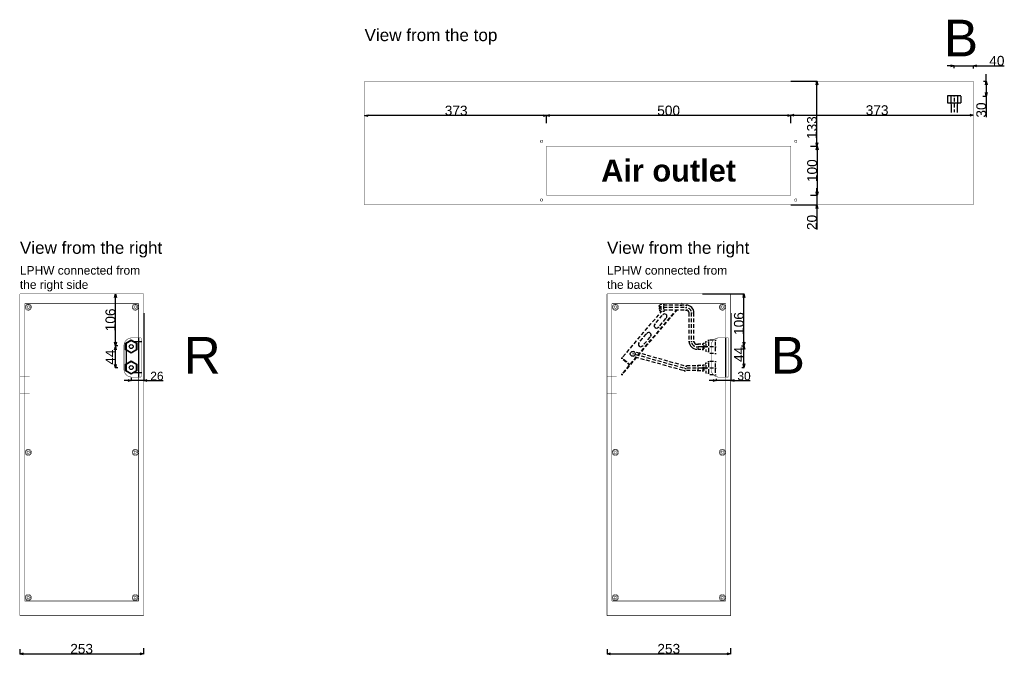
# Model space of a CAD drawing. Extents: x -553 to 3559, y -522 to 2621.
# Tile 3 of 4: x 1545 to 3559, y -81 to 1219. Entities that reach past the tile are written whole.
import ezdxf

# ---------------------------------------------------------------- set-up
doc = ezdxf.new("R2010")
doc.units = 0
doc.header["$MEASUREMENT"] = 0
doc.linetypes.add('Achse', pattern=[11.5, 0, -4, 7.5, 0])
for name, color, linetype in [('Kóty délkové', 7, 'Continuous'), ('Oblouky a kružnice', 7, 'Continuous'), ('Textové bloky', 7, 'Continuous'), ('Čáry', 7, 'Continuous')]:
    doc.layers.add(name, color=color, linetype=linetype)
doc.styles.add('GENERATED_STYLE_1', font='ARIAL.ttf')
doc.dimstyles.new('Dimstyle_4D6', dxfattribs={"dimtxt": 17.5, "dimasz": 7.125, "dimexe": 0.18, "dimexo": 0, "dimgap": 0.09, "dimtad": 1, "dimdec": 0, "dimzin": 0, "dimdsep": 46, "dimtxsty": 'GENERATED_STYLE_1', "dimblk": 'ARROWHEAD_3', "dimblk1": 'ARROWHEAD_3', "dimblk2": 'ARROWHEAD_3', "dimcen": 0.09, "dimclrd": 7, "dimclre": 7, "dimclrt": 7, "dimazin": 0, "dimtfac": 1, "dimtdec": 4, "dimtmove": 0, "dimatfit": 0, "dimfxl": 1, "dimtolj": 1, "dimtzin": 0, "dimarcsym": 0})
doc.dimstyles.new('Peter', dxfattribs={"dimtxt": 20, "dimasz": 7.125, "dimexe": 0.18, "dimexo": 0, "dimgap": 0.09, "dimtad": 1, "dimdec": 0, "dimzin": 0, "dimdsep": 46, "dimtxsty": 'GENERATED_STYLE_1', "dimblk": 'ARROWHEAD_3', "dimblk1": 'ARROWHEAD_3', "dimblk2": 'ARROWHEAD_3', "dimcen": 0.09, "dimclrd": 7, "dimclre": 7, "dimclrt": 7, "dimazin": 0, "dimtfac": 1, "dimtdec": 4, "dimtmove": 0, "dimatfit": 0, "dimfxl": 1, "dimtolj": 1, "dimtzin": 0, "dimarcsym": 0})

# ---------------------------------------------------------------- blocks, each defined once
blk = doc.blocks.new('ARROWHEAD_3')
at = {"color": 0, "linetype": 'Continuous'}
blk.add_line((0, 0), (-1, 0), dxfattribs=at)
blk.add_lwpolyline([(-1, 0.2679), (0, 0), (-1, -0.2679)], dxfattribs=at)
blk = doc.blocks.new('*D179')
at = {"color": 7, "linetype": 'Continuous', "lineweight": -2}
for p, q in [((1545, -68.6), (1545, -78.4)), ((1552.1, -78.2), (1790.4, -78.2)), ((1797.5, -66.8), (1797.5, -78.4))]:
    blk.add_line(p, q, dxfattribs=at)
at = {"layer": 'Defpoints', "color": 0}
for p in [(1545, -68.6), (1797.5, -66.8), (1797.5, -78.2)]:
    blk.add_point(p, dxfattribs=at)
at = {"color": 7, "lineweight": -2, "xscale": 7.124999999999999, "yscale": 7.124999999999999, "zscale": 7.124999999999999, "rotation": 180}
blk.add_blockref('ARROWHEAD_3', (1545, -78.2), dxfattribs=at)
at = {"color": 7, "lineweight": -2, "xscale": 7.124999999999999, "yscale": 7.124999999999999, "zscale": 7.124999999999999}
blk.add_blockref('ARROWHEAD_3', (1797.5, -78.2), dxfattribs=at)
at = {"color": 7, "linetype": 'Continuous', "lineweight": 0, "insert": (1671.3, -67.9), "char_height": 20, "attachment_point": 5, "style": 'GENERATED_STYLE_1'}
blk.add_mtext('\\A1;253', dxfattribs=at)
blk = doc.blocks.new('*D214')
at = {"color": 7, "linetype": 'Continuous', "lineweight": -2}
for p, q in [((1740.5, 658), (1740.3, 658)), ((1740.5, 559), (1740.5, 650.9)), ((1745, 551.9), (1740.3, 551.9))]:
    blk.add_line(p, q, dxfattribs=at)
at = {"layer": 'Defpoints', "color": 0}
for p in [(1740.5, 658), (1740.5, 658), (1745, 551.9)]:
    blk.add_point(p, dxfattribs=at)
at = {"color": 7, "lineweight": -2, "xscale": 7.124999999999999, "yscale": 7.124999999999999, "zscale": 7.124999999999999}
for p, rotation in [((1740.5, 658), 90), ((1740.5, 551.9), 270)]:
    blk.add_blockref('ARROWHEAD_3', p, dxfattribs=dict(at, rotation=rotation))
at = {"color": 7, "linetype": 'Continuous', "lineweight": 0, "insert": (1730.2, 604.9), "char_height": 20, "attachment_point": 5, "rotation": 90, "style": 'GENERATED_STYLE_1'}
blk.add_mtext('\\A1;106', dxfattribs=at)
blk = doc.blocks.new('*D215')
at = {"color": 7, "linetype": 'Continuous', "lineweight": -2}
for p, q in [((1740.5, 550.6), (1740.1, 550.6)), ((1740.3, 513.7), (1740.3, 543.5)), ((1745.2, 506.6), (1740.1, 506.6))]:
    blk.add_line(p, q, dxfattribs=at)
at = {"layer": 'Defpoints', "color": 0}
for p in [(1740.3, 550.6), (1740.5, 550.6), (1745.2, 506.6)]:
    blk.add_point(p, dxfattribs=at)
at = {"color": 7, "lineweight": -2, "xscale": 7.124999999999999, "yscale": 7.124999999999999, "zscale": 7.124999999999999}
for p, rotation in [((1740.3, 550.6), 90), ((1740.3, 506.6), 270)]:
    blk.add_blockref('ARROWHEAD_3', p, dxfattribs=dict(at, rotation=rotation))
at = {"color": 7, "linetype": 'Continuous', "lineweight": 0, "insert": (1730.2, 528.6), "char_height": 20, "attachment_point": 5, "rotation": 90, "style": 'GENERATED_STYLE_1'}
blk.add_mtext('\\A1;44', dxfattribs=at)
blk = doc.blocks.new('*D216')
at = {"layer": 'Defpoints', "color": 0}
for p in [(1798.3, 618.4), (1772.8, 486.1), (1772.8, 480.9)]:
    blk.add_point(p, dxfattribs=at)
at = {"layer": 'Kóty délkové', "color": 7, "linetype": 'Continuous', "lineweight": -2}
for p, q in [((1798.3, 618.4), (1798.3, 480.8)), ((1772.8, 486.1), (1772.8, 480.8)), ((1772.8, 480.9), (1758.5, 480.9)), ((1798.3, 480.9), (1772.8, 480.9)), ((1798.3, 480.9), (1838, 480.9)), ((1798.3, 480.9), (1812.5, 480.9))]:
    blk.add_line(p, q, dxfattribs=at)
at = {"layer": 'Kóty délkové', "color": 7, "lineweight": -2, "xscale": 7.124999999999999, "yscale": 7.124999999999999, "zscale": 7.124999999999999}
blk.add_blockref('ARROWHEAD_3', (1772.8, 480.9), dxfattribs=at)
at = {"layer": 'Kóty délkové', "color": 7, "lineweight": -2, "xscale": 7.124999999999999, "yscale": 7.124999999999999, "zscale": 7.124999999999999, "rotation": 180}
blk.add_blockref('ARROWHEAD_3', (1798.3, 480.9), dxfattribs=at)
at = {"layer": 'Kóty délkové', "color": 7, "linetype": 'Continuous', "insert": (1825.3, 490), "char_height": 17.5, "attachment_point": 5, "style": 'GENERATED_STYLE_1'}
blk.add_mtext('\\A1;26', dxfattribs=at)
blk = doc.blocks.new('*D282')
at = {"color": 7, "linetype": 'Continuous', "lineweight": -2}
for p, q in [((2746, -68.6), (2746, -78.4)), ((2753.1, -78.2), (2991.4, -78.2)), ((2998.5, -66.8), (2998.5, -78.4))]:
    blk.add_line(p, q, dxfattribs=at)
at = {"layer": 'Defpoints', "color": 0}
for p in [(2746, -68.6), (2998.5, -66.8), (2998.5, -78.2)]:
    blk.add_point(p, dxfattribs=at)
at = {"color": 7, "lineweight": -2, "xscale": 7.124999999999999, "yscale": 7.124999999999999, "zscale": 7.124999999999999, "rotation": 180}
blk.add_blockref('ARROWHEAD_3', (2746, -78.2), dxfattribs=at)
at = {"color": 7, "lineweight": -2, "xscale": 7.124999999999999, "yscale": 7.124999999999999, "zscale": 7.124999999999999}
blk.add_blockref('ARROWHEAD_3', (2998.5, -78.2), dxfattribs=at)
at = {"color": 7, "linetype": 'Continuous', "lineweight": 0, "insert": (2872.3, -67.9), "char_height": 20, "attachment_point": 5, "style": 'GENERATED_STYLE_1'}
blk.add_mtext('\\A1;253', dxfattribs=at)
blk = doc.blocks.new('*D286')
at = {"color": 7, "linetype": 'Continuous', "lineweight": -2}
for p, q in [((3122, 1093), (3175.6, 1093)), ((3175.5, 967.1), (3175.5, 1085.9)), ((3162.3, 960), (3175.6, 960))]:
    blk.add_line(p, q, dxfattribs=at)
at = {"layer": 'Defpoints', "color": 0}
for p in [(3122, 1093), (3175.5, 1093), (3162.3, 960)]:
    blk.add_point(p, dxfattribs=at)
at = {"color": 7, "lineweight": -2, "xscale": 7.124999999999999, "yscale": 7.124999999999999, "zscale": 7.124999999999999}
for p, rotation in [((3175.5, 1093), 90), ((3175.5, 960), 270)]:
    blk.add_blockref('ARROWHEAD_3', p, dxfattribs=dict(at, rotation=rotation))
at = {"color": 7, "linetype": 'Continuous', "lineweight": 0, "insert": (3165.2, 998.1), "char_height": 20, "attachment_point": 5, "rotation": 90, "style": 'GENERATED_STYLE_1'}
blk.add_mtext('\\A1;133', dxfattribs=at)
blk = doc.blocks.new('*D287')
at = {"color": 7, "linetype": 'Continuous', "lineweight": -2}
for p, q in [((3162.5, 960), (3176.1, 960)), ((3175.9, 952.9), (3175.9, 867.1)), ((3162.6, 860), (3176.1, 860))]:
    blk.add_line(p, q, dxfattribs=at)
at = {"layer": 'Defpoints', "color": 0}
for p in [(3162.5, 960), (3162.6, 860), (3175.9, 860)]:
    blk.add_point(p, dxfattribs=at)
at = {"color": 7, "lineweight": -2, "xscale": 7.124999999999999, "yscale": 7.124999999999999, "zscale": 7.124999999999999}
for p, rotation in [((3175.9, 960), 90), ((3175.9, 860), 270)]:
    blk.add_blockref('ARROWHEAD_3', p, dxfattribs=dict(at, rotation=rotation))
at = {"color": 7, "linetype": 'Continuous', "lineweight": 0, "insert": (3165.6, 910), "char_height": 20, "attachment_point": 5, "rotation": 90, "style": 'GENERATED_STYLE_1'}
blk.add_mtext('\\A1;100', dxfattribs=at)
blk = doc.blocks.new('*D288')
at = {"color": 7, "linetype": 'Continuous', "lineweight": -2}
for p, q in [((3175.5, 860), (3175.5, 874.3)), ((3162.3, 860), (3175.7, 860)), ((3175.5, 860), (3175.5, 840)), ((3122, 840), (3175.7, 840)), ((3175.5, 840), (3175.5, 789.6)), ((3175.5, 840), (3175.5, 825.8))]:
    blk.add_line(p, q, dxfattribs=at)
at = {"layer": 'Defpoints', "color": 0}
for p in [(3162.3, 860), (3122, 840), (3175.5, 840)]:
    blk.add_point(p, dxfattribs=at)
at = {"color": 7, "lineweight": -2, "xscale": 7.124999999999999, "yscale": 7.124999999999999, "zscale": 7.124999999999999}
for p, rotation in [((3175.5, 860), 270), ((3175.5, 840), 90)]:
    blk.add_blockref('ARROWHEAD_3', p, dxfattribs=dict(at, rotation=rotation))
at = {"color": 7, "linetype": 'Continuous', "lineweight": 0, "insert": (3165.2, 804.2), "char_height": 20, "attachment_point": 5, "rotation": 90, "style": 'GENERATED_STYLE_1'}
blk.add_mtext('\\A1;20', dxfattribs=at)
blk = doc.blocks.new('*D289')
at = {"color": 7, "linetype": 'Continuous', "lineweight": -2}
for p, q in [((2622, 1007.2), (2622, 1022.9)), ((3114.9, 1022.7), (2629.1, 1022.7)), ((3122, 1007.2), (3122, 1022.9))]:
    blk.add_line(p, q, dxfattribs=at)
at = {"layer": 'Defpoints', "color": 0}
for p in [(2622, 1022.7), (2622, 1007.2), (3122, 1007.2)]:
    blk.add_point(p, dxfattribs=at)
at = {"color": 7, "lineweight": -2, "xscale": 7.124999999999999, "yscale": 7.124999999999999, "zscale": 7.124999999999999, "rotation": 180}
blk.add_blockref('ARROWHEAD_3', (2622, 1022.7), dxfattribs=at)
at = {"color": 7, "lineweight": -2, "xscale": 7.124999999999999, "yscale": 7.124999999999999, "zscale": 7.124999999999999}
blk.add_blockref('ARROWHEAD_3', (3122, 1022.7), dxfattribs=at)
at = {"color": 7, "linetype": 'Continuous', "lineweight": 0, "insert": (2872, 1033), "char_height": 20, "attachment_point": 5, "style": 'GENERATED_STYLE_1'}
blk.add_mtext('\\A1;500', dxfattribs=at)
blk = doc.blocks.new('*D290')
at = {"color": 7, "linetype": 'Continuous', "lineweight": -2}
for p, q in [((2250, 1022.7), (2250, 1022.4)), ((2615.7, 1022.6), (2257.1, 1022.6)), ((2622.8, 1022.6), (2622.8, 1022.4))]:
    blk.add_line(p, q, dxfattribs=at)
at = {"layer": 'Defpoints', "color": 0}
for p in [(2250, 1022.7), (2250, 1022.6), (2622.8, 1022.6)]:
    blk.add_point(p, dxfattribs=at)
at = {"color": 7, "lineweight": -2, "xscale": 7.124999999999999, "yscale": 7.124999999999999, "zscale": 7.124999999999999, "rotation": 180}
blk.add_blockref('ARROWHEAD_3', (2250, 1022.6), dxfattribs=at)
at = {"color": 7, "lineweight": -2, "xscale": 7.124999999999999, "yscale": 7.124999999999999, "zscale": 7.124999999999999}
blk.add_blockref('ARROWHEAD_3', (2622.8, 1022.6), dxfattribs=at)
at = {"color": 7, "linetype": 'Continuous', "lineweight": 0, "insert": (2437.4, 1032.9), "char_height": 20, "attachment_point": 5, "style": 'GENERATED_STYLE_1'}
blk.add_mtext('\\A1;373', dxfattribs=at)
blk = doc.blocks.new('*D291')
at = {"color": 7, "linetype": 'Continuous', "lineweight": -2}
for p, q in [((3122, 1022.9), (3122, 1023.6)), ((3129.1, 1023.4), (3487.9, 1023.4)), ((3495, 1022.9), (3495, 1023.6))]:
    blk.add_line(p, q, dxfattribs=at)
at = {"layer": 'Defpoints', "color": 0}
for p in [(3122, 1022.9), (3495, 1023.4), (3495, 1022.9)]:
    blk.add_point(p, dxfattribs=at)
at = {"color": 7, "lineweight": -2, "xscale": 7.124999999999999, "yscale": 7.124999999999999, "zscale": 7.124999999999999, "rotation": 180}
blk.add_blockref('ARROWHEAD_3', (3122, 1023.4), dxfattribs=at)
at = {"color": 7, "lineweight": -2, "xscale": 7.124999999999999, "yscale": 7.124999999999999, "zscale": 7.124999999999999}
blk.add_blockref('ARROWHEAD_3', (3495, 1023.4), dxfattribs=at)
at = {"color": 7, "linetype": 'Continuous', "lineweight": 0, "insert": (3298.5, 1033.7), "char_height": 20, "attachment_point": 5, "style": 'GENERATED_STYLE_1'}
blk.add_mtext('\\A1;373', dxfattribs=at)
blk = doc.blocks.new('*D292')
at = {"color": 7, "linetype": 'Continuous', "lineweight": -2}
for p, q in [((2941.5, 658), (3026.3, 658)), ((3026.1, 559), (3026.1, 650.9)), ((3021.3, 551.9), (3026.3, 551.9))]:
    blk.add_line(p, q, dxfattribs=at)
at = {"layer": 'Defpoints', "color": 0}
for p in [(2941.5, 658), (3026.1, 658), (3021.3, 551.9)]:
    blk.add_point(p, dxfattribs=at)
at = {"color": 7, "lineweight": -2, "xscale": 7.124999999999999, "yscale": 7.124999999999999, "zscale": 7.124999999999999}
for p, rotation in [((3026.1, 658), 90), ((3026.1, 551.9), 270)]:
    blk.add_blockref('ARROWHEAD_3', p, dxfattribs=dict(at, rotation=rotation))
at = {"color": 7, "linetype": 'Continuous', "lineweight": 0, "insert": (3015.8, 597.4), "char_height": 20, "attachment_point": 5, "rotation": 90, "style": 'GENERATED_STYLE_1'}
blk.add_mtext('\\A1;106', dxfattribs=at)
blk = doc.blocks.new('*D293')
at = {"color": 7, "linetype": 'Continuous', "lineweight": -2}
for p, q in [((3021.3, 551.9), (3026.3, 551.9)), ((3026.1, 514.8), (3026.1, 544.7)), ((3021.7, 507.7), (3026.3, 507.7))]:
    blk.add_line(p, q, dxfattribs=at)
at = {"layer": 'Defpoints', "color": 0}
for p in [(3021.3, 551.9), (3026.1, 551.9), (3021.7, 507.7)]:
    blk.add_point(p, dxfattribs=at)
at = {"color": 7, "lineweight": -2, "xscale": 7.124999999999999, "yscale": 7.124999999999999, "zscale": 7.124999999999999}
for p, rotation in [((3026.1, 551.9), 90), ((3026.1, 507.7), 270)]:
    blk.add_blockref('ARROWHEAD_3', p, dxfattribs=dict(at, rotation=rotation))
at = {"color": 7, "linetype": 'Continuous', "lineweight": 0, "insert": (3016, 534.3), "char_height": 20, "attachment_point": 5, "rotation": 90, "style": 'GENERATED_STYLE_1'}
blk.add_mtext('\\A1;44', dxfattribs=at)
blk = doc.blocks.new('*D294')
at = {"layer": 'Defpoints', "color": 0}
for p in [(2999.3, 618.4), (2969.5, 484.2), (2969.5, 480.9)]:
    blk.add_point(p, dxfattribs=at)
at = {"layer": 'Kóty délkové', "color": 7, "linetype": 'Continuous', "lineweight": -2}
for p, q in [((2999.3, 618.4), (2999.3, 480.8)), ((2969.5, 484.2), (2969.5, 480.8)), ((2969.5, 480.9), (2955.2, 480.9)), ((2999.3, 480.9), (2969.5, 480.9)), ((2999.3, 480.9), (3038.9, 480.9)), ((2999.3, 480.9), (3013.5, 480.9))]:
    blk.add_line(p, q, dxfattribs=at)
at = {"layer": 'Kóty délkové', "color": 7, "lineweight": -2, "xscale": 7.124999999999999, "yscale": 7.124999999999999, "zscale": 7.124999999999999}
for p, rotation in [((2969.5, 480.9), 359.9999999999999), ((2999.3, 480.9), 179.9999999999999)]:
    blk.add_blockref('ARROWHEAD_3', p, dxfattribs=dict(at, rotation=rotation))
at = {"layer": 'Kóty délkové', "color": 7, "linetype": 'Continuous', "insert": (3026.3, 490), "char_height": 17.5, "attachment_point": 5, "style": 'GENERATED_STYLE_1'}
blk.add_mtext('\\A1;30', dxfattribs=at)
blk = doc.blocks.new('*D298')
at = {"color": 7, "linetype": 'Continuous', "lineweight": -2}
for p, q in [((3515.8, 1093), (3522.1, 1093)), ((3521.9, 1093), (3521.9, 1107.3)), ((3521.9, 1085.9), (3521.9, 1069.8)), ((3514.5, 1062.7), (3522.1, 1062.7)), ((3521.9, 1062.7), (3521.9, 1019.7)), ((3521.9, 1062.7), (3521.9, 1048.4))]:
    blk.add_line(p, q, dxfattribs=at)
at = {"layer": 'Defpoints', "color": 0}
for p in [(3515.8, 1093), (3514.5, 1062.7), (3521.9, 1062.7)]:
    blk.add_point(p, dxfattribs=at)
at = {"color": 7, "lineweight": -2, "xscale": 7.124999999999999, "yscale": 7.124999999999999, "zscale": 7.124999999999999}
for p, rotation in [((3521.9, 1093), 90), ((3521.9, 1062.7), 270)]:
    blk.add_blockref('ARROWHEAD_3', p, dxfattribs=dict(at, rotation=rotation))
at = {"color": 7, "linetype": 'Continuous', "lineweight": 0, "insert": (3511.6, 1034.1), "char_height": 20, "attachment_point": 5, "rotation": 90, "style": 'GENERATED_STYLE_1'}
blk.add_mtext('\\A1;30', dxfattribs=at)
blk = doc.blocks.new('*D299')
at = {"color": 7, "linetype": 'Continuous', "lineweight": -2}
for p, q in [((3455.9, 1124.3), (3441.6, 1124.3)), ((3455.9, 1120), (3455.9, 1124.5)), ((3455.9, 1124.3), (3495.6, 1124.3)), ((3495.6, 1119.1), (3495.6, 1124.5)), ((3495.6, 1124.3), (3558.3, 1124.3)), ((3495.6, 1124.3), (3509.9, 1124.3))]:
    blk.add_line(p, q, dxfattribs=at)
at = {"layer": 'Defpoints', "color": 0}
for p in [(3455.9, 1120), (3495.6, 1124.3), (3495.6, 1119.1)]:
    blk.add_point(p, dxfattribs=at)
at = {"color": 7, "lineweight": -2, "xscale": 7.124999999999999, "yscale": 7.124999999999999, "zscale": 7.124999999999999}
blk.add_blockref('ARROWHEAD_3', (3455.9, 1124.3), dxfattribs=at)
at = {"color": 7, "lineweight": -2, "xscale": 7.124999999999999, "yscale": 7.124999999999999, "zscale": 7.124999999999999, "rotation": 180}
blk.add_blockref('ARROWHEAD_3', (3495.6, 1124.3), dxfattribs=at)
at = {"color": 7, "linetype": 'Continuous', "lineweight": 0, "insert": (3543.5, 1134.6), "char_height": 20, "attachment_point": 5, "style": 'GENERATED_STYLE_1'}
blk.add_mtext('\\A1;40', dxfattribs=at)

msp = doc.modelspace()

# ---------------------------------------------------------------- linework, layer by layer
at = {"color": 7, "linetype": 'Continuous', "const_width": 0.9}
for points in [[(3495, 1093), (2250, 1093)], [(2250, 1093), (2250, 840)], [(3495, 1093), (3495, 840)], [(2622, 960), (2622, 860)], [(3122, 960), (2622, 960)], [(3122, 860), (3122, 960)], [(2622, 860), (3122, 860)], [(3495, 840), (2250, 840)], [(1798, 658), (1545, 658)], [(1545, 658), (1545, 0)], [(1798, 658), (1798, 0)], [(2999, 658), (2746, 658)], [(2746, 658), (2746, 0)], [(2999, 658), (2999, 0)], [(1555, 30), (1555, 638)], [(1555, 638), (1788, 638)], [(1788, 568), (1788, 638)], [(2756, 30), (2756, 638)], [(2756, 638), (2989, 638)], [(2989, 568), (2989, 638)], [(1793, 568), (1773.9, 568.1)], [(1793, 568), (1793, 488)], [(2994, 568), (2974.9, 568.1)], [(2994, 568), (2994, 488)], [(1757.9, 503.9), (1757.9, 552.1)], [(2958.9, 503.9), (2958.9, 552.1)], [(1565, 490), (1545, 490)], [(1793, 488), (1773.9, 487.9)], [(1788, 30), (1788, 488)], [(2766, 490), (2746, 490)], [(2994, 488), (2974.9, 487.9)], [(2989, 30), (2989, 488)], [(1565, 455), (1545, 455)], [(2766, 455), (2746, 455)], [(1555, 30), (1788, 30)], [(2756, 30), (2989, 30)], [(1545, 0), (1798, 0)], [(2746, 0), (2999, 0)]]:
    msp.add_lwpolyline(points, dxfattribs=at)
for points in [[(2609.5, 970, 1), (2614.5, 970, 1)], [(3129.5, 970, 1), (3134.5, 970, 1)], [(2609.5, 850, 1), (2614.5, 850, 1)], [(3129.5, 850, 1), (3134.5, 850, 1)], [(1555.5, 631, 1), (1568.5, 631, 1)], [(1557, 631, 1), (1567, 631, 1)], [(1559.5, 631, 1), (1564.5, 631, 1)], [(1774.5, 631, 1), (1787.5, 631, 1)], [(1776, 631, 1), (1786, 631, 1)], [(1778.5, 631, 1), (1783.5, 631, 1)], [(2756.5, 631, 1), (2769.5, 631, 1)], [(2758, 631, 1), (2768, 631, 1)], [(2760.5, 631, 1), (2765.5, 631, 1)], [(2975.5, 631, 1), (2988.5, 631, 1)], [(2977, 631, 1), (2987, 631, 1)], [(2979.5, 631, 1), (2984.5, 631, 1)], [(1555.5, 334, 1), (1568.5, 334, 1)], [(1557, 334, 1), (1567, 334, 1)], [(1559.5, 334, 1), (1564.5, 334, 1)], [(1774.5, 334, 1), (1787.5, 334, 1)], [(1776, 334, 1), (1786, 334, 1)], [(1778.5, 334, 1), (1783.5, 334, 1)], [(2756.5, 334, 1), (2769.5, 334, 1)], [(2758, 334, 1), (2768, 334, 1)], [(2760.5, 334, 1), (2765.5, 334, 1)], [(2975.5, 334, 1), (2988.5, 334, 1)], [(2977, 334, 1), (2987, 334, 1)], [(2979.5, 334, 1), (2984.5, 334, 1)], [(1555.5, 37, 1), (1568.5, 37, 1)], [(1557, 37, 1), (1567, 37, 1)], [(1774.5, 37, 1), (1787.5, 37, 1)], [(1776, 37, 1), (1786, 37, 1)], [(2756.5, 37, 1), (2769.5, 37, 1)], [(2758, 37, 1), (2768, 37, 1)], [(2975.5, 37, 1), (2988.5, 37, 1)], [(2977, 37, 1), (2987, 37, 1)], [(1559.5, 37, 1), (1564.5, 37, 1)], [(1778.5, 37, 1), (1783.5, 37, 1)], [(2760.5, 37, 1), (2765.5, 37, 1)], [(2979.5, 37, 1), (2984.5, 37, 1)]]:
    msp.add_lwpolyline(points, format="xyb", close=True, dxfattribs=at)
for points in [[(1773.9, 568.1, 0.414214), (1757.9, 552.1)], [(2974.9, 568.1, 0.414214), (2958.9, 552.1)], [(1757.9, 503.9, 0.414214), (1773.9, 487.9)], [(2958.9, 503.9, 0.414214), (2974.9, 487.9)]]:
    msp.add_lwpolyline(points, format="xyb", dxfattribs=at)
at = {"layer": 'Oblouky a kružnice', "color": 1, "linetype": 'Continuous'}
for centre, radius in [((1772.8, 550.4), 4), ((2798.6, 535.4), 5), ((1772.8, 507.4), 4)]:
    msp.add_circle(centre, radius, dxfattribs=at)
for centre, radius, start, end in [((2907.9, 619), 16, 0, 90), ((2907.9, 619), 6, 0, 90), ((2863.7, 612), 5, 321.7648, 139.5836), ((2847.4, 593), 5, 139.5494, 321.4774), ((2831.2, 574), 5, 321.7648, 139.5836), ((2815, 554.9), 5, 139.5494, 321.4774), ((2929.9, 561), 16, 180, 270), ((2929.9, 561), 6, 180, 270), ((2905.4, 511.2), 10, 249.7053, 269.6035)]:
    msp.add_arc(centre, radius, start, end, dxfattribs=at)
at = {"layer": 'Oblouky a kružnice', "color": 1, "linetype": 'Achse'}
for centre, start, end in [((2907.9, 619), 0, 90), ((2929.9, 561), 180, 270)]:
    msp.add_arc(centre, 11, start, end, dxfattribs=at)
at = {"layer": 'Čáry', "color": 1, "linetype": 'Continuous'}
for p, q in [((3469.6, 1062.8), (3442.6, 1062.8)), ((3442.6, 1062.8), (3442.6, 1048.8)), ((3442.6, 1048.8), (3469.6, 1048.8)), ((3449.6, 1062.8), (3449.8, 1029.1)), ((3462.6, 1062.8), (3462.5, 1029.2)), ((3469.6, 1062.7), (3469.6, 1048.7)), ((1761.1, 557.2), (1772.8, 563.9)), ((1761.1, 543.7), (1761.1, 557.2)), ((1772.8, 562.4), (1762.4, 556.5)), ((1762.4, 556.5), (1762.4, 544.5)), ((1762.4, 544.5), (1772.8, 538.4)), ((1772.8, 563.9), (1784.5, 557.2)), ((1783.2, 556.5), (1772.8, 562.4)), ((1772.8, 538.4), (1783.2, 544.5)), ((1783.2, 544.5), (1783.2, 556.5)), ((1784.5, 557.2), (1784.5, 543.7)), ((1772.8, 536.9), (1761.1, 543.7)), ((1784.5, 543.7), (1772.8, 536.9)), ((1761.1, 514.2), (1772.8, 520.9)), ((1761.1, 500.7), (1761.1, 514.2)), ((1772.8, 519.4), (1762.4, 513.5)), ((1762.4, 513.5), (1762.4, 501.5)), ((1772.8, 520.9), (1784.5, 514.2)), ((1783.2, 513.5), (1772.8, 519.4)), ((1783.2, 501.5), (1783.2, 513.5)), ((1784.5, 514.2), (1784.5, 500.7)), ((1772.8, 493.9), (1761.1, 500.7)), ((1762.4, 501.5), (1772.8, 495.4)), ((1772.8, 495.4), (1783.2, 501.5)), ((1784.5, 500.7), (1772.8, 493.9))]:
    msp.add_line(p, q, dxfattribs=at)
at = {"layer": 'Čáry', "color": 1, "linetype": 'Achse'}
for p, q in [((3456.1, 1062.8), (3456.1, 1029.8)), ((2776, 493.6), (2887.9, 625)), ((2776.7, 492.9), (2889.2, 625)), ((2854.3, 633.4), (2853, 633.4)), ((2853, 633.4), (2853, 626.6)), ((2907.9, 630), (2853, 630)), ((2853, 626.6), (2854.3, 626.6)), ((2854.3, 624.3), (2854.3, 635.8)), ((2854.3, 635.8), (2856.3, 635.8)), ((2862.1, 637), (2856.3, 637)), ((2856.3, 637), (2856.3, 623)), ((2862.1, 623), (2862.1, 637)), ((2907.9, 635), (2862.1, 635)), ((2907.9, 625), (2862.1, 625)), ((2896.4, 635), (2899.9, 639.1)), ((2897.7, 635), (2900.7, 638.4)), ((2900.7, 638.4), (2899.9, 639.1)), ((2776, 526.4), (2858.3, 623)), ((2843.6, 596.2), (2859.8, 615.3)), ((2851.4, 589.9), (2867.6, 608.9)), ((2856.3, 624.3), (2854.3, 624.3)), ((2856.3, 623), (2862.1, 623)), ((2913.9, 561), (2913.9, 622.8)), ((2918.9, 561), (2918.9, 622.8)), ((2923.9, 561), (2923.9, 622.8)), ((2811.2, 558.2), (2827.4, 577.2)), ((2818.9, 551.8), (2835.2, 570.9)), ((2931.8, 555), (2929.9, 555)), ((2967.8, 550), (2929.9, 550)), ((2931.8, 545), (2929.9, 545)), ((2931.8, 555.5), (2931.8, 544.5)), ((2941.8, 555.5), (2931.8, 555.5)), ((2941.8, 544.5), (2931.8, 544.5)), ((2941.8, 556), (2941.8, 544)), ((2943.8, 556), (2941.8, 556)), ((2943.8, 544), (2941.8, 544)), ((2943.8, 557), (2943.8, 543)), ((2947.8, 557), (2943.8, 557)), ((2953.8, 560), (2947.8, 560)), ((2947.8, 560), (2947.8, 540)), ((2967.8, 563.5), (2953.8, 563.5)), ((2953.8, 563.5), (2953.8, 536.5)), ((2967.8, 536.5), (2967.8, 563.5)), ((2776, 526.4), (2792.2, 512.6)), ((2776.7, 527.1), (2792.8, 513.4)), ((2905.2, 500.4), (2797.2, 530.5)), ((2906.5, 505.2), (2798.6, 535.4)), ((2907.9, 510), (2799.9, 540.2)), ((2947.8, 543), (2943.8, 543)), ((2953.8, 540), (2947.8, 540)), ((2967.8, 536.5), (2953.8, 536.5)), ((2967.8, 506.2), (2904.5, 506.2)), ((2931.8, 511.2), (2905.4, 511.2)), ((2931.8, 511.7), (2931.8, 500.7)), ((2941.8, 511.7), (2931.8, 511.7)), ((2941.8, 512.2), (2941.8, 500.2)), ((2943.8, 512.2), (2941.8, 512.2)), ((2943.8, 513.2), (2943.8, 499.2)), ((2947.8, 513.2), (2943.8, 513.2)), ((2953.8, 516.2), (2947.8, 516.2)), ((2947.8, 516.2), (2947.8, 496.2)), ((2967.8, 519.7), (2953.8, 519.7)), ((2953.8, 519.7), (2953.8, 492.7)), ((2967.8, 492.7), (2967.8, 519.7)), ((2931.8, 501.2), (2905.4, 501.2)), ((2941.8, 500.7), (2931.8, 500.7)), ((2943.8, 500.2), (2941.8, 500.2)), ((2947.8, 499.2), (2943.8, 499.2)), ((2953.8, 496.2), (2947.8, 496.2)), ((2967.8, 492.7), (2953.8, 492.7))]:
    msp.add_line(p, q, dxfattribs=at)
at = {"layer": 'Čáry', "color": 7, "linetype": 'Continuous'}
for p, q in [((1788.2, 488), (1788, 568)), ((2989.2, 488), (2989, 568)), ((1778.6, 560.7), (1794.3, 560.7)), ((1762.4, 542.9), (1762.4, 514.9)), ((1778.5, 497.3), (1794.2, 497.3))]:
    msp.add_line(p, q, dxfattribs=at)

# ---------------------------------------------------------------- texts
at = {"linetype": 'Continuous', "lineweight": 0, "insert": (2872, 910), "char_height": 0.2, "width": 500, "attachment_point": 5, "style": 'GENERATED_STYLE_1'}
msp.add_mtext('{\\fArial|b1|i0|c238|p34;\\H225x;Air outlet}', dxfattribs=at)
at = {"layer": 'Textové bloky', "color": 7, "attachment_point": 1, "style": 'GENERATED_STYLE_1'}
for s, insert, char_height, width in [('{\\C1;B}', (3435.1, 1218.8), 75, 291.06), ('{View from the top}', (2250, 1200), 25, 1107.706), ('{View from the right}', (1545, 765), 25, 470.248), ('{View from the right}', (2746, 765), 25, 470.248), ('{LPHW connected from the right side}', (1545, 715), 17.5, 255.516), ('{LPHW connected from the back}', (2746, 715), 17.5, 255.516), ('{\\C1;R}', (1880, 570), 75, 291.06), ('{\\C1;B}', (3081, 570), 75, 291.06)]:
    msp.add_mtext(s, dxfattribs=dict(at, insert=insert, char_height=char_height, width=width))

# ---------------------------------------------------------------- dimensions: what is measured, and where the dimension line sits
at = {"linetype": 'Continuous', "lineweight": 0}
for base, p1, p2, picture, middle in [((3495.6, 1124.3), (3455.9, 1120), (3495.6, 1119.1), '*D299', (3543.5, 1124.3)), ((2250, 1022.6), (2622.8, 1022.6), (2250, 1022.7), '*D290', (2437.4, 1022.6)), ((3495, 1023.4), (3122, 1022.9), (3495, 1022.9), '*D291', (3298.5, 1023.4))]:
    dim = msp.add_linear_dim(base=base, p1=p1, p2=p2, dimstyle='Peter', dxfattribs=at)
    dim.commit()
    dim.dimension.update_dxf_attribs({"geometry": picture, "text_midpoint": middle, "dimtype": 160})
for base, p1, p2, picture, middle in [((3175.5, 1093), (3162.3, 960), (3122, 1093), '*D286', (3175.5, 998.1)), ((3521.9, 1062.7), (3515.8, 1093), (3514.5, 1062.7), '*D298', (3521.9, 1034.1)), ((3175.5, 840), (3162.3, 860), (3122, 840), '*D288', (3175.5, 804.2)), ((3026.1, 658), (3021.3, 551.9), (2941.5, 658), '*D292', (3026.1, 597.4)), ((3026.1, 551.9), (3021.7, 507.7), (3021.3, 551.9), '*D293', (3026.1, 534.3))]:
    dim = msp.add_linear_dim(base=base, p1=p1, p2=p2, angle=90, dimstyle='Peter', dxfattribs=at)
    dim.commit()
    dim.dimension.update_dxf_attribs({"geometry": picture, "text_midpoint": middle, "dimtype": 160})
for base, p1, p2, picture, middle in [((2622, 1022.7), (3122, 1007.2), (2622, 1007.2), '*D289', (2872, 1033)), ((1797.5122, -78.2406), (1545, -68.6181), (1797.5122, -66.811), '*D179', (1671.2561, -67.9406)), ((2998.5122, -78.2406), (2746, -68.6181), (2998.5122, -66.811), '*D282', (2872.2561, -67.9406))]:
    dim = msp.add_linear_dim(base=base, p1=p1, p2=p2, dimstyle='Peter', dxfattribs=at)
    dim.commit()
    dim.dimension.update_dxf_attribs({"geometry": picture, "text_midpoint": middle})
for base, p1, p2, picture, middle in [((3175.9, 860), (3162.5, 960), (3162.6, 860), '*D287', (3165.6, 910)), ((1740.5, 658), (1745, 551.9), (1740.5, 658), '*D214', (1730.2, 604.9)), ((1740.3, 550.6), (1745.2, 506.6), (1740.5, 550.6), '*D215', (1730.2, 528.6))]:
    dim = msp.add_linear_dim(base=base, p1=p1, p2=p2, angle=90, dimstyle='Peter', dxfattribs=at)
    dim.commit()
    dim.dimension.update_dxf_attribs({"geometry": picture, "text_midpoint": middle})
at = {"layer": 'Kóty délkové', "color": 7, "linetype": 'Continuous'}
for base, p1, p2, picture, middle in [((1772.7525, 480.9389), (1798.2769, 618.4486), (1772.7525, 486.0993), '*D216', (1825.2869, 480.9389)), ((2969.5, 480.9), (2999.3, 618.4), (2969.5, 484.2), '*D294', (3026.3, 480.9))]:
    dim = msp.add_linear_dim(base=base, p1=p1, p2=p2, angle=180, dimstyle='Dimstyle_4D6', dxfattribs=at)
    dim.commit()
    dim.dimension.update_dxf_attribs({"geometry": picture, "text_midpoint": middle, "dimtype": 160})

doc.saveas('drawing.dxf')
